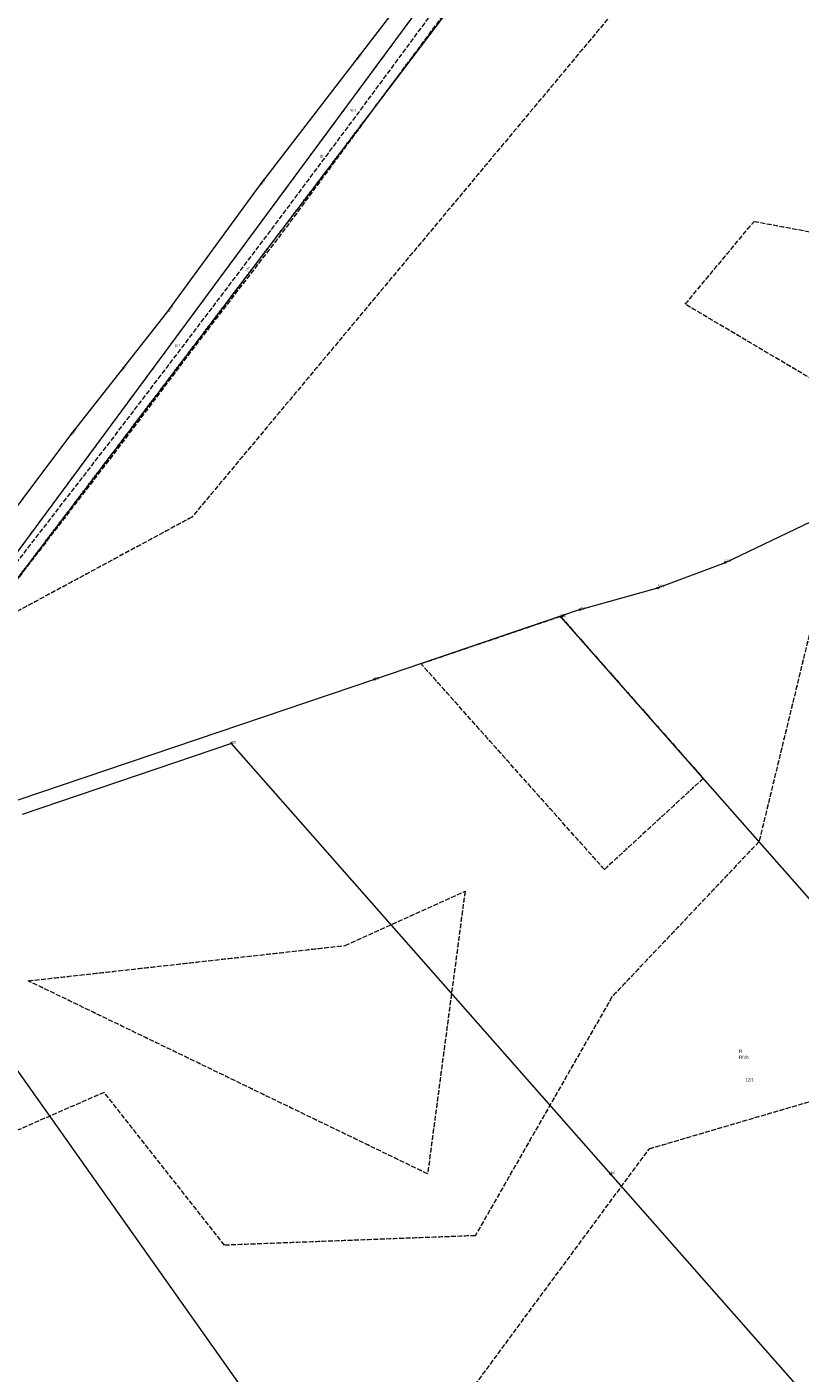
# Model space of a CAD drawing. Header units: metres. Extents: x 6524698 to 6533081, y 5883213 to 5896811.
# Tile 81 of 167: x 6528810 to 6529049, y 5890033 to 5890449. Entities that reach past the tile are written whole.
import ezdxf
from ezdxf.enums import TextEntityAlignment as Align

# ---------------------------------------------------------------- set-up
doc = ezdxf.new("R2010")
doc.units = ezdxf.units.M
doc.header["$MEASUREMENT"] = 0
for name, pattern in [('mapa zasadnicza$0$1.5_0.5', [2, 1.5, -0.5]), ('mapa zasadnicza$0$219-500', [0]), ('mapa zasadnicza$0$egkk-500', [2, 1.5, -0.5]), ('mapa zasadnicza$0$egug-500', [1, 0.5, -0.5])]:
    doc.linetypes.add(name, pattern=pattern)
doc.layers.get('0').update_dxf_attribs({"lineweight": 0})
for name, color, linetype in [('mapa zasadnicza$0$202-punkt graniczny', 7, 'Continuous'), ('mapa zasadnicza$0$202-punkt graniczny-Atr103', 7, 'Continuous'), ('mapa zasadnicza$0$203-punkt graniczny', 7, 'Continuous'), ('mapa zasadnicza$0$203-punkt graniczny-Atr103', 7, 'Continuous'), ('mapa zasadnicza$0$209-oznaczenie konturu klasyfikacyjnego', 7, 'Continuous'), ('mapa zasadnicza$0$210-oznaczenie konturu użytku gruntowego', 7, 'Continuous'), ('mapa zasadnicza$0$211-numer działki ewidencyjnej', 7, 'Continuous'), ('mapa zasadnicza$0$217-kontur klasyfikacyjny', 7, 'Continuous'), ('mapa zasadnicza$0$218-kontur użytku gruntowego', 7, 'Continuous'), ('mapa zasadnicza$0$219-działka ewidencyjna', 7, 'Continuous'), ('mapa zasadnicza$0$jezdnia', 7, 'Continuous'), ('mapa zasadnicza$0$jezdnia-Atr17', 7, 'Continuous'), ('mapa zasadnicza$0$pikieta naturalna', 7, 'Continuous'), ('mapa zasadnicza$0$pikieta naturalna-Atr2', 7, 'Continuous'), ('mapa zasadnicza$0$przewód wodociągowy', 7, 'Continuous'), ('mapa zasadnicza$0$przewód wodociągowy-Atr1', 7, 'Continuous'), ('mapa zasadnicza$0$rzędna', 7, 'Continuous'), ('mapa zasadnicza$0$rzędna-Atr2', 7, 'Continuous')]:
    doc.layers.add(name, color=color, linetype=linetype)
doc.styles.add('mapa zasadnicza$0$STANDARD', font='Working1250', dxfattribs={"width": 0.75})

# ---------------------------------------------------------------- blocks, each defined once
blk = doc.blocks.new('mapa zasadnicza$0$202')
at = {"color": 0, "linetype": 'Continuous', "lineweight": 0}
blk.add_circle((0, 0), 0.25, dxfattribs=at)
blk = doc.blocks.new('mapa zasadnicza$0$203')
at = {"linetype": 'Continuous', "lineweight": 0}
h = blk.add_hatch(color=0, dxfattribs=at)
edge = h.paths.add_edge_path()
edge.add_arc((0, 0), 0.045, 0, 360)
blk = doc.blocks.new('mapa zasadnicza$0$PW01')
at = {"linetype": 'Continuous', "lineweight": 13}
h = blk.add_hatch(color=0, dxfattribs=at)
edge = h.paths.add_edge_path()
edge.add_arc((0, 0), 0.045, 0, 360)

msp = doc.modelspace()

# ---------------------------------------------------------------- linework, layer by layer
at = {"layer": 'mapa zasadnicza$0$217-kontur klasyfikacyjny', "color": 92, "linetype": 'mapa zasadnicza$0$egkk-500', "lineweight": 18, "flags": 128}
for points in [[(6529014.95, 5890482.42), (6528860.84, 5890297.78)], [(6529013.31, 5890363.58), (6529034.58, 5890389.19)], [(6529034.58, 5890389.19), (6529197.89, 5890358.92)], [(6529083.77, 5890321.83), (6529013.31, 5890363.58)], [(6529061.06, 5890300.26), (6529036.1, 5890197.45)], [(6528860.84, 5890297.78), (6528793.88, 5890261.62)], [(6528931.62, 5890252.48), (6528974.74, 5890267.12)], [(6528974.74, 5890267.12), (6528974.95, 5890266.89)], [(6528974.95, 5890266.89), (6529018.88, 5890217)], [(6528988.31, 5890188.85), (6528931.62, 5890252.48)], [(6529018.88, 5890217), (6528988.31, 5890188.85)], [(6529036.1, 5890197.45), (6528990.66, 5890149.47)], [(6528908.19, 5890165.35), (6528945.24, 5890182.11)], [(6528945.24, 5890182.11), (6528933.68, 5890094.77)], [(6528810.24, 5890154.43), (6528908.19, 5890165.35)], [(6528933.68, 5890094.77), (6528810.24, 5890154.43)], [(6528990.66, 5890149.47), (6528948.4, 5890075.65)], [(6529002.21, 5890102.54), (6529095.51, 5890129.98)], [(6528833.68, 5890119.94), (6528781.04, 5890096.92)], [(6528870.94, 5890072.71), (6528833.68, 5890119.94)], [(6528886.57, 5889945.81), (6529002.21, 5890102.54)], [(6528948.4, 5890075.65), (6528870.94, 5890072.71)]]:
    msp.add_lwpolyline(points, dxfattribs=at)
at = {"layer": 'mapa zasadnicza$0$218-kontur użytku gruntowego', "color": 3, "linetype": 'mapa zasadnicza$0$egug-500', "lineweight": 18, "flags": 128}
for points in [[(6528998.64, 5890546.66), (6528793.89, 5890269.46)], [(6528793.88, 5890261.62), (6529006.66, 5890542.34)], [(6529014.95, 5890482.42), (6528860.84, 5890297.78)], [(6529013.31, 5890363.58), (6529034.58, 5890389.19)], [(6529034.58, 5890389.19), (6529197.89, 5890358.92)], [(6529083.77, 5890321.83), (6529013.31, 5890363.58)], [(6529061.06, 5890300.26), (6529036.1, 5890197.45)], [(6528860.84, 5890297.78), (6528793.88, 5890261.62)], [(6528931.62, 5890252.48), (6528974.74, 5890267.12)], [(6528974.74, 5890267.12), (6528974.95, 5890266.89)], [(6528974.95, 5890266.89), (6529018.88, 5890217)], [(6528988.31, 5890188.85), (6528931.62, 5890252.48)], [(6529018.88, 5890217), (6528988.31, 5890188.85)], [(6529036.1, 5890197.45), (6528990.66, 5890149.47)], [(6528908.19, 5890165.35), (6528945.24, 5890182.11)], [(6528945.24, 5890182.11), (6528933.68, 5890094.77)], [(6528810.24, 5890154.43), (6528908.19, 5890165.35)], [(6528933.68, 5890094.77), (6528810.24, 5890154.43)], [(6528990.66, 5890149.47), (6528948.4, 5890075.65)], [(6529002.21, 5890102.54), (6529095.51, 5890129.98)], [(6528833.68, 5890119.94), (6528781.04, 5890096.92)], [(6528870.94, 5890072.71), (6528833.68, 5890119.94)], [(6528886.57, 5889945.81), (6529002.21, 5890102.54)], [(6528948.4, 5890075.65), (6528870.94, 5890072.71)]]:
    msp.add_lwpolyline(points, dxfattribs=at)
at = {"layer": 'mapa zasadnicza$0$219-działka ewidencyjna', "color": 7, "linetype": 'mapa zasadnicza$0$219-500', "lineweight": 18, "flags": 128}
for points in [[(6528739.56, 5890195.9), (6528998.64, 5890546.66)], [(6528741.89, 5890193.04), (6529006.66, 5890542.34)], [(6529025.71, 5890283.76), (6529052, 5890296.35)], [(6529004.83, 5890275.88), (6529025.71, 5890283.76)], [(6528980.78, 5890269.17), (6529004.83, 5890275.88)], [(6528974.74, 5890267.12), (6528917.28, 5890247.61)], [(6528980.78, 5890269.17), (6528974.74, 5890267.12)], [(6528974.95, 5890266.89), (6528974.74, 5890267.12)], [(6529057.04, 5890173.67), (6528974.95, 5890266.89)], [(6528917.28, 5890247.61), (6528807.02, 5890210.25)], [(6528873.04, 5890227.82), (6528808.34, 5890205.89)], [(6528990.28, 5890094.68), (6528873.04, 5890227.82)], [(6528759.85, 5890193.08), (6528904.31, 5889988.95)], [(6529105.94, 5889963.37), (6528990.28, 5890094.68)]]:
    msp.add_lwpolyline(points, dxfattribs=at)
at = {"layer": 'mapa zasadnicza$0$jezdnia', "color": 7, "linetype": 'mapa zasadnicza$0$1.5_0.5', "lineweight": 18, "flags": 128}
msp.add_lwpolyline([(6528719.37, 5890165.4), (6528716.92, 5890167.22), (6528714.05, 5890173.15), (6528708.43, 5890173), (6528707.89, 5890177.02), (6528718.55, 5890177.11), (6528726.93, 5890178.9), (6528739.33, 5890193.28), (6528764.57, 5890228.01), (6528785.97, 5890256.94), (6528803.05, 5890279.03), (6528834.34, 5890319.46), (6528857.95, 5890350.4), (6528886.08, 5890387.53), (6528912.38, 5890422.83), (6528947.28, 5890470.03), (6528968.04, 5890497.74), (6528992.3, 5890529.59), (6528998.26, 5890540.31), (6529002.32, 5890547.98), (6529009.74, 5890565.71), (6529017.78, 5890589.91), (6529028.56, 5890623.94), (6529035.46, 5890644.22), (6529041.22, 5890651.33), (6529053.3, 5890662.83), (6529094.68, 5890691.37), (6529127.9, 5890705.08), (6529154.31, 5890716.98), (6529182.8, 5890728.24), (6529240.26, 5890752.5), (6529280.06, 5890769.02), (6529311.01, 5890783.71), (6529312.32, 5890780.49), (6529281.49, 5890766.3), (6529241.39, 5890749.68), (6529182.76, 5890724.74), (6529155.57, 5890713.94), (6529128.6, 5890702.15), (6529095.62, 5890687.95), (6529056.81, 5890661.2), (6529045.35, 5890651.94), (6529039.89, 5890643.52), (6529030.47, 5890617.8), (6529022.27, 5890592.25), (6529016.11, 5890573.61), (6529009.79, 5890555.43), (6529005.89, 5890546.49), (6528997.06, 5890530.3), (6528972.93, 5890498.81), (6528962.66, 5890485.23), (6528949.66, 5890468.05), (6528914.97, 5890421.32), (6528888.69, 5890385.63), (6528860.69, 5890349.22), (6528837.21, 5890318.02), (6528806.05, 5890277.49), (6528788.57, 5890254.94), (6528767.18, 5890226.89), (6528745.72, 5890195.95), (6528741.18, 5890191.53)], close=True, dxfattribs=at)
at = {"layer": 'mapa zasadnicza$0$przewód wodociągowy', "color": 5, "linetype": 'Continuous', "lineweight": 18, "flags": 128}
msp.add_lwpolyline([(6528623.33, 5890082.14), (6528623.61, 5890081.8), (6528624.02, 5890081.37), (6528628.27, 5890076.76), (6528652.28, 5890100.47), (6528716.45, 5890167.09), (6528737.12, 5890191.87), (6528734.4, 5890204.21), (6528736.66, 5890207.35), (6528765.25, 5890244.71), (6528794.11, 5890284.29), (6528823.12, 5890322.78), (6528853.01, 5890360.77), (6528881.75, 5890400.14), (6528911.61, 5890439.05), (6528983.81, 5890532.9)], dxfattribs=at)

# ---------------------------------------------------------------- block references
at = {"layer": 'mapa zasadnicza$0$202-punkt graniczny', "color": 7, "linetype": 'Continuous', "lineweight": 18}
for p in [(6529025.71, 5890283.76), (6529004.83, 5890275.88), (6528974.95, 5890266.89), (6528980.78, 5890269.17), (6528917.28, 5890247.61), (6528873.04, 5890227.82), (6528990.28, 5890094.68)]:
    msp.add_blockref('mapa zasadnicza$0$202', p, dxfattribs=at)
at = {"layer": 'mapa zasadnicza$0$203-punkt graniczny', "color": 7, "linetype": 'Continuous', "lineweight": 18}
msp.add_blockref('mapa zasadnicza$0$203', (6528974.74, 5890267.12), dxfattribs=at)
at = {"layer": 'mapa zasadnicza$0$pikieta naturalna', "color": 7, "linetype": 'Continuous', "lineweight": 13}
for p in [(6528912.38, 5890422.83), (6528857.95, 5890350.4)]:
    msp.add_blockref('mapa zasadnicza$0$PW01', p, dxfattribs=at)
at = {"layer": 'mapa zasadnicza$0$rzędna', "color": 5, "linetype": 'Continuous', "lineweight": 18}
for p in [(6528911.61, 5890439.05), (6528881.75, 5890400.14), (6528853.01, 5890360.77), (6528823.12, 5890322.78)]:
    msp.add_blockref('mapa zasadnicza$0$PW01', p, dxfattribs=at)

# ---------------------------------------------------------------- texts
at = {"layer": 'mapa zasadnicza$0$202-punkt graniczny-Atr103', "color": 7, "style": 'mapa zasadnicza$0$STANDARD', "width": 0.667}
for s, p in [('5452', (6529025.71, 5890283.76)), ('5449', (6529004.83, 5890275.88))]:
    msp.add_text(s, height=0.75, dxfattribs=at).set_placement(p, align=Align.BOTTOM_LEFT)
for s, p in [('282', (6528980.78, 5890269.17)), ('283', (6528974.95, 5890266.89)), ('289', (6528917.28, 5890247.61)), ('291', (6528873.04, 5890227.82)), ('280', (6528990.28, 5890094.68))]:
    msp.add_text(s, height=0.75, dxfattribs=at).set_placement(p)
at = {"layer": 'mapa zasadnicza$0$203-punkt graniczny-Atr103', "color": 7, "style": 'mapa zasadnicza$0$STANDARD', "width": 0.667}
msp.add_text('284', height=0.75, dxfattribs=at).set_placement((6528974.74, 5890267.12))
at = {"layer": 'mapa zasadnicza$0$209-oznaczenie konturu klasyfikacyjnego', "color": 3, "linetype": 'Continuous', "lineweight": 18, "style": 'mapa zasadnicza$0$STANDARD', "width": 0.79}
msp.add_text('RIVb', height=1, dxfattribs=at).set_placement((6529029.96, 5890131.28), align=Align.TOP_LEFT)
at = {"layer": 'mapa zasadnicza$0$210-oznaczenie konturu użytku gruntowego', "color": 3, "linetype": 'Continuous', "lineweight": 18, "style": 'mapa zasadnicza$0$STANDARD', "width": 0.79}
for s, p in [('dr', (6528900.38, 5890408.9)), ('R', (6529029.96, 5890132.18))]:
    msp.add_text(s, height=1, dxfattribs=at).set_placement(p)
at = {"layer": 'mapa zasadnicza$0$211-numer działki ewidencyjnej', "color": 7, "linetype": 'Continuous', "lineweight": 18, "style": 'mapa zasadnicza$0$STANDARD', "width": 0.79}
msp.add_text('12/1', height=1, dxfattribs=at).set_placement((6529031.93, 5890123.39))
at = {"layer": 'mapa zasadnicza$0$jezdnia-Atr17', "color": 7, "style": 'mapa zasadnicza$0$STANDARD', "width": 0.667}
msp.add_text('j.zw.', height=0.75, rotation=52.852, dxfattribs=at).set_placement((6528877.82, 5890373.76))
at = {"layer": 'mapa zasadnicza$0$pikieta naturalna-Atr2', "color": 7, "style": 'mapa zasadnicza$0$STANDARD', "width": 0.667}
for s, p in [('88.1', (6528909.87, 5890423.21)), ('87.7', (6528855.59, 5890350.39))]:
    msp.add_text(s, height=0.75, dxfattribs=at).set_placement(p)
at = {"layer": 'mapa zasadnicza$0$przewód wodociągowy-Atr1', "color": 5, "style": 'mapa zasadnicza$0$STANDARD', "width": 0.667}
msp.add_text('wo110', height=0.75, rotation=51.805, dxfattribs=at).set_placement((6528838.84, 5890342.77), align=Align.MIDDLE_LEFT)
at = {"layer": 'mapa zasadnicza$0$rzędna-Atr2', "color": 5, "style": 'mapa zasadnicza$0$STANDARD', "width": 0.667}
for s, rotation, p in [('86.49', 52.428, (6528911.73, 5890439.2)), ('85.87', 52.497, (6528882.09, 5890400.59)), ('85.69', 53.871, (6528853.47, 5890361.31)), ('85.25', 51.805, (6528823.49, 5890323.21))]:
    msp.add_text(s, height=0.75, rotation=rotation, dxfattribs=at).set_placement(p, align=Align.MIDDLE_LEFT)

doc.saveas('drawing.dxf')
